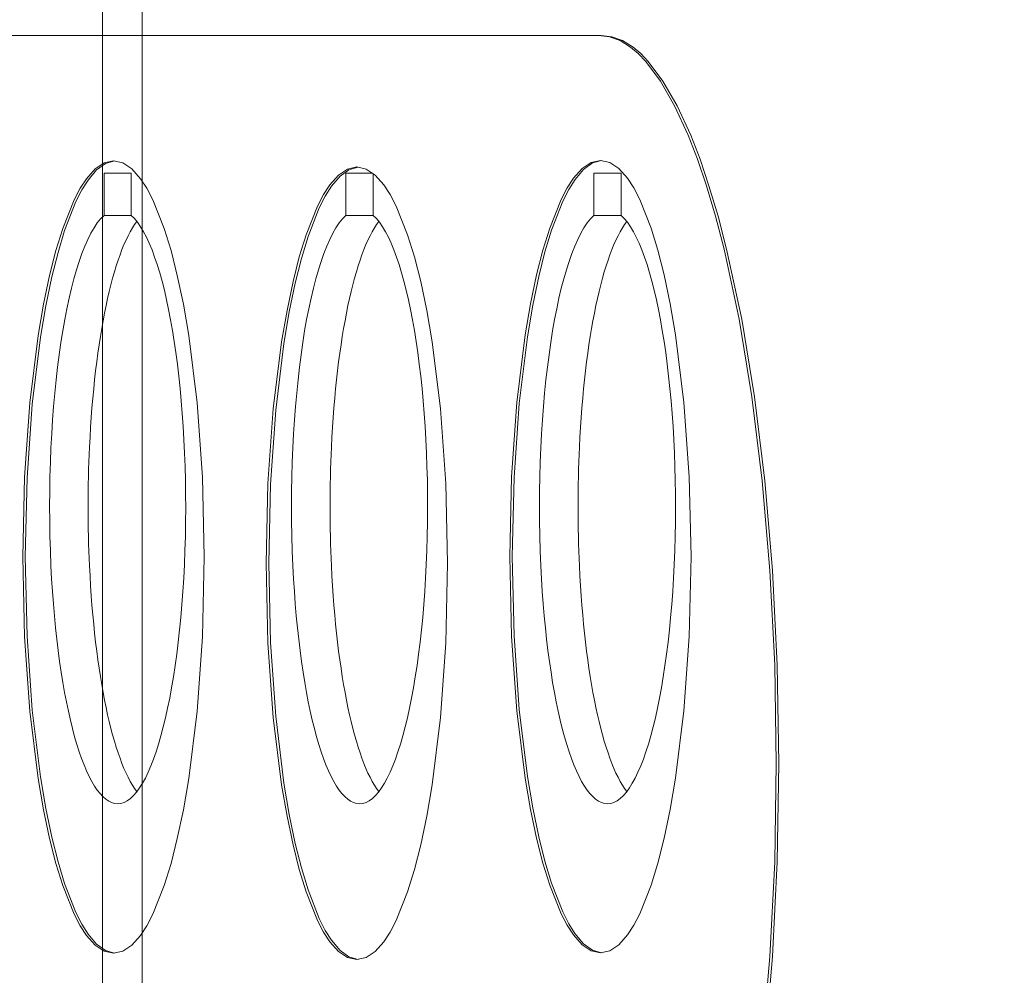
# Model space of a CAD drawing. Header units: centimetres. Extents: x -1436 to 1974, y -887 to 4352.
# Tile 74 of 105: x 607.82 to 611.55, y 2501.03 to 2504.65. Entities that reach past the tile are written whole.
import ezdxf

# ---------------------------------------------------------------- set-up
doc = ezdxf.new("R2010")
doc.units = ezdxf.units.CM
doc.header["$MEASUREMENT"] = 0
doc.layers.add('00 - nowa technologia myjni_Nr_pióra__246', color=7, linetype='Continuous', lineweight=20, true_color=0x1db3b3)
doc.layers.add('299-A Wymiary Opisy', color=7, linetype='Continuous')
doc.layers.add('299-A Wymiary Opisy_Nr_pióra__11', color=7, linetype='Continuous', lineweight=0)
doc.styles.add('STYL_AUTOMATYCZNY_1', font='arial.ttf')
doc.dimstyles.new('STYL_AUTOMATYCZNY__1', dxfattribs={"dimtxt": 13, "dimasz": 7.6, "dimexe": 0.18, "dimexo": 0.0625, "dimgap": 0, "dimtad": 1, "dimdec": 0, "dimzin": 0, "dimdsep": 46, "dimtxsty": 'STYL_AUTOMATYCZNY_1', "dimblk": 'ARROWHEAD_2', "dimblk1": 'ARROWHEAD_2', "dimblk2": 'ARROWHEAD_2', "dimcen": 0.09, "dimclrd": 7, "dimclre": 7, "dimclrt": 7, "dimadec": 0, "dimazin": 0, "dimtfac": 1, "dimtdec": 4, "dimtmove": 0, "dimatfit": 3, "dimfxl": 0, "dimtolj": 1, "dimtzin": 0, "dimarcsym": 0})

# ---------------------------------------------------------------- blocks, each defined once
blk = doc.blocks.new('*D80')
at = {"layer": '299-A Wymiary Opisy_Nr_pióra__11', "color": 7, "linetype": 'Continuous', "lineweight": 0}
for p, q in [((62.3974, 2870.0807), (62.3786, 2855.0807)), ((621.2065, 2869.3787), (621.1877, 2854.3787)), ((65.281, 2867.5771), (59.495, 2857.5843)), ((618.3041, 2856.8823), (624.0901, 2866.8751)), ((62.388, 2862.5807), (57.498, 2862.5868)), ((621.1971, 2861.8787), (62.388, 2862.5807)), ((626.0871, 2861.8726), (621.1971, 2861.8787))]:
    blk.add_line(p, q, dxfattribs=at)
at = {"layer": '299-A Wymiary Opisy_Nr_pióra__11', "color": 7, "lineweight": 0, "insert": (326.9227, 2864.8484), "char_height": 13, "attachment_point": 7, "rotation": 359.928, "style": 'STYL_AUTOMATYCZNY_1'}
blk.add_mtext('\\A1;{\\pql;\\fArial|b0|i0|c238|p0;\\W1.000000;559}', dxfattribs=at)
blk = doc.blocks.new('ARROWHEAD_2')
at = {"color": 0, "linetype": 'Continuous', "lineweight": 0}
for p, q in [((-0.37813, -0.655), (0.37813, 0.655)), ((0, 0), (-1, 0))]:
    blk.add_line(p, q, dxfattribs=at)

msp = doc.modelspace()

# ---------------------------------------------------------------- linework, layer by layer
at = {"layer": '00 - nowa technologia myjni_Nr_pióra__246', "color": 132, "linetype": 'Continuous', "lineweight": 20, "true_color": 0x1db3b3}
for p, q in [((608.1322, 2542.286), (608.1322, 2467.2695)), ((608.2822, 2542.286), (608.2822, 2467.2695)), ((610.0113, 2504.5863), (607.2941, 2504.5863)), ((610.021, 2504.5863), (610.0113, 2504.5863)), ((608.1381, 2503.9052), (608.1381, 2504.0651)), ((608.1381, 2504.0651), (608.2411, 2504.0651)), ((608.2411, 2504.0651), (608.2411, 2503.9052)), ((609.0542, 2503.9052), (609.0542, 2504.0651)), ((609.0542, 2504.0651), (609.1559, 2504.0651)), ((609.9934, 2503.9052), (609.9934, 2504.0651)), ((609.9934, 2504.0651), (610.0964, 2504.0651)), ((610.0964, 2504.0651), (610.0964, 2503.9052)), ((609.1574, 2504.0639), (609.1574, 2503.9052)), ((608.1381, 2503.9052), (608.2411, 2503.9052)), ((609.0542, 2503.9052), (609.1574, 2503.9052)), ((609.9934, 2503.9052), (610.0964, 2503.9052))]:
    msp.add_line(p, q, dxfattribs=at)
for points in [[(610.684, 2501.8306), (610.6779, 2502.2029), (610.6599, 2502.5609), (610.6309, 2502.9006), (610.5917, 2503.2185), (610.5433, 2503.5118), (610.4863, 2503.777), (610.4538, 2503.9015), (610.4193, 2504.0175), (610.3854, 2504.1176), (610.35, 2504.2091), (610.2989, 2504.3202), (610.2453, 2504.4136), (610.1895, 2504.4875), (610.1608, 2504.5174), (610.1317, 2504.5418), (610.0921, 2504.5665), (610.052, 2504.5815), (610.0113, 2504.5863)], [(610.6938, 2501.8306), (610.6875, 2502.2029), (610.6695, 2502.5609), (610.6407, 2502.9006), (610.6015, 2503.2185), (610.553, 2503.5118), (610.496, 2503.777), (610.4635, 2503.9015), (610.4291, 2504.0175), (610.3952, 2504.1176), (610.3598, 2504.2091), (610.3085, 2504.3202), (610.2549, 2504.4136), (610.1993, 2504.4875), (610.1706, 2504.5174), (610.1414, 2504.5418), (610.1019, 2504.5665), (610.0618, 2504.5815), (610.021, 2504.5863)], [(608.1738, 2504.1115), (608.1387, 2504.1039), (608.1045, 2504.081), (608.0716, 2504.044), (608.0478, 2504.0077), (608.0249, 2503.9638), (607.9817, 2503.8554), (607.9559, 2503.7715), (607.9321, 2503.6775), (607.9092, 2503.5689), (607.8889, 2503.4502), (607.8572, 2503.1954), (607.8372, 2502.914), (607.8302, 2502.6119)], [(608.1784, 2504.1115), (608.1437, 2504.1017), (608.11, 2504.0773), (608.0775, 2504.0389), (608.054, 2504.0016), (608.0314, 2503.9571), (607.9889, 2503.8478), (607.9638, 2503.7648), (607.9406, 2503.6723), (607.9179, 2503.5628), (607.8976, 2503.4438), (607.8665, 2503.1905), (607.8468, 2502.9109), (607.8399, 2502.6119)], [(608.5174, 2502.6119), (608.5104, 2502.914), (608.4904, 2503.1954), (608.4587, 2503.4502), (608.4384, 2503.5689), (608.4155, 2503.6775), (608.3917, 2503.7715), (608.3659, 2503.8554), (608.3227, 2503.9638), (608.2998, 2504.0077), (608.2759, 2504.044), (608.2431, 2504.081), (608.2089, 2504.1039), (608.1738, 2504.1115)], [(610.018, 2504.1133), (609.9827, 2504.1057), (609.9487, 2504.0828), (609.9157, 2504.0462), (609.8919, 2504.0093), (609.8689, 2503.9656), (609.8259, 2503.857), (609.8001, 2503.7734), (609.7763, 2503.6794), (609.7534, 2503.5704), (609.7329, 2503.4523), (609.7014, 2503.1972), (609.6814, 2502.9158), (609.6744, 2502.6134)], [(610.0224, 2504.1133), (609.9878, 2504.1036), (609.9542, 2504.0791), (609.9217, 2504.0407), (609.8982, 2504.0035), (609.8756, 2503.9589), (609.833, 2503.8497), (609.808, 2503.7666), (609.7848, 2503.6742), (609.7619, 2503.5646), (609.7418, 2503.4456), (609.7107, 2503.1923), (609.691, 2502.9131), (609.6841, 2502.6134)], [(610.3615, 2502.6134), (610.3544, 2502.9158), (610.3344, 2503.1972), (610.3027, 2503.4523), (610.2824, 2503.5704), (610.2595, 2503.6794), (610.2357, 2503.7734), (610.2099, 2503.857), (610.1669, 2503.9656), (610.1439, 2504.0093), (610.1201, 2504.0462), (610.0871, 2504.0828), (610.0531, 2504.1057), (610.018, 2504.1133)], [(609.0956, 2504.0883), (609.0605, 2504.0804), (609.0263, 2504.0578), (608.9934, 2504.0205), (608.9695, 2503.9839), (608.9467, 2503.94), (608.9035, 2503.832), (608.8777, 2503.748), (608.8539, 2503.6543), (608.831, 2503.5451), (608.8107, 2503.4267), (608.779, 2503.1722), (608.759, 2502.8902), (608.752, 2502.5881)], [(609.1002, 2504.088), (609.0655, 2504.0779), (609.0318, 2504.0535), (608.9993, 2504.0154), (608.9758, 2503.9781), (608.9532, 2503.9336), (608.9108, 2503.8246), (608.8856, 2503.7416), (608.8624, 2503.6488), (608.8397, 2503.5396), (608.8194, 2503.4203), (608.7883, 2503.1673), (608.7686, 2502.8877), (608.7617, 2502.5881)], [(609.4391, 2502.5881), (609.4322, 2502.8902), (609.4122, 2503.1722), (609.3805, 2503.4267), (609.3602, 2503.5451), (609.3373, 2503.6543), (609.3133, 2503.748), (609.2877, 2503.832), (609.2445, 2503.94), (609.2215, 2503.9839), (609.1977, 2504.0205), (609.1649, 2504.0578), (609.1307, 2504.0804), (609.0956, 2504.0883)], [(607.8302, 2502.6119), (607.8372, 2502.3091), (607.8572, 2502.0278), (607.8889, 2501.7729), (607.9092, 2501.6545), (607.9321, 2501.5456), (607.9559, 2501.4516), (607.9817, 2501.3677), (608.0249, 2501.2593), (608.0478, 2501.2154), (608.0716, 2501.1791), (608.1045, 2501.1421), (608.1387, 2501.1192), (608.1738, 2501.1116)], [(607.8399, 2502.6119), (607.8468, 2502.3122), (607.8665, 2502.0326), (607.8976, 2501.7796), (607.9179, 2501.6603), (607.9406, 2501.5511), (607.9638, 2501.4583), (607.9889, 2501.3753), (608.0314, 2501.2663), (608.054, 2501.2218), (608.0775, 2501.1842), (608.11, 2501.1461), (608.1436, 2501.1217), (608.1782, 2501.1116)], [(608.1738, 2501.1116), (608.2089, 2501.1192), (608.2431, 2501.1421), (608.2759, 2501.1791), (608.2998, 2501.2154), (608.3227, 2501.2593), (608.3659, 2501.3677), (608.3917, 2501.4516), (608.4155, 2501.5456), (608.4384, 2501.6545), (608.4587, 2501.7729), (608.4904, 2502.0278), (608.5104, 2502.3091), (608.5174, 2502.6119)], [(609.6744, 2502.6134), (609.6814, 2502.311), (609.7014, 2502.0296), (609.7329, 2501.7748), (609.7534, 2501.6564), (609.7763, 2501.5474), (609.8001, 2501.4534), (609.8259, 2501.3698), (609.8689, 2501.2612), (609.8919, 2501.2175), (609.9157, 2501.1809), (609.9487, 2501.144), (609.9827, 2501.1214), (610.018, 2501.1134)], [(609.6841, 2502.6134), (609.691, 2502.314), (609.7105, 2502.0345), (609.7418, 2501.7815), (609.7619, 2501.6625), (609.7847, 2501.5529), (609.808, 2501.4601), (609.833, 2501.3771), (609.8755, 2501.2682), (609.8982, 2501.2236), (609.9215, 2501.1861), (609.954, 2501.1479), (609.9878, 2501.1232), (610.0224, 2501.1134)], [(610.018, 2501.1134), (610.0531, 2501.1214), (610.0871, 2501.144), (610.1201, 2501.1809), (610.1439, 2501.2175), (610.1669, 2501.2612), (610.2099, 2501.3698), (610.2357, 2501.4534), (610.2595, 2501.5474), (610.2824, 2501.6564), (610.3027, 2501.7748), (610.3344, 2502.0296), (610.3544, 2502.311), (610.3615, 2502.6134)], [(608.752, 2502.5881), (608.759, 2502.2859), (608.779, 2502.0043), (608.8107, 2501.7494), (608.831, 2501.631), (608.8539, 2501.5221), (608.8777, 2501.4284), (608.9035, 2501.3442), (608.9467, 2501.2361), (608.9695, 2501.1922), (608.9934, 2501.1556), (609.0263, 2501.1186), (609.0605, 2501.0957), (609.0956, 2501.0884)], [(608.7617, 2502.5881), (608.7686, 2502.2887), (608.7883, 2502.0094), (608.8194, 2501.7561), (608.8397, 2501.6371), (608.8624, 2501.5276), (608.8856, 2501.4351), (608.9106, 2501.3521), (608.9532, 2501.2428), (608.9758, 2501.1983), (608.9993, 2501.1611), (609.0318, 2501.1226), (609.0654, 2501.0982), (609.1, 2501.0884)], [(609.0956, 2501.0884), (609.1307, 2501.0957), (609.1649, 2501.1186), (609.1977, 2501.1556), (609.2215, 2501.1922), (609.2445, 2501.2361), (609.2877, 2501.3442), (609.3133, 2501.4284), (609.3373, 2501.5221), (609.3602, 2501.631), (609.3805, 2501.7494), (609.4122, 2502.0043), (609.4322, 2502.2859), (609.4391, 2502.5881)], [(610.0113, 2499.0743), (610.052, 2499.0794), (610.0921, 2499.0944), (610.1317, 2499.1191), (610.1608, 2499.1435), (610.1895, 2499.1731), (610.2453, 2499.2476), (610.2989, 2499.341), (610.35, 2499.4521), (610.3854, 2499.5433), (610.4193, 2499.6431), (610.4538, 2499.7591), (610.4863, 2499.8839), (610.5433, 2500.1491), (610.5917, 2500.4421), (610.6309, 2500.7604), (610.6599, 2501.1), (610.6779, 2501.4577), (610.684, 2501.8306)], [(610.021, 2499.0743), (610.0618, 2499.0794), (610.1019, 2499.0944), (610.1414, 2499.1191), (610.1706, 2499.1435), (610.1993, 2499.1731), (610.2549, 2499.2476), (610.3087, 2499.341), (610.3598, 2499.4521), (610.3952, 2499.5433), (610.4291, 2499.6431), (610.4635, 2499.7591), (610.496, 2499.8839), (610.553, 2500.1491), (610.6015, 2500.4421), (610.6407, 2500.7604), (610.6695, 2501.1), (610.6875, 2501.4577), (610.6938, 2501.8306)]]:
    msp.add_lwpolyline(points, dxfattribs=at)
for centre, major_axis, start_param, end_param in [((608.1897, 2502.8029), (0, -1.125), 3.342951, 4.913747), ((608.3355, 2502.8029), (0, -1.125), 3.428745, 4.511031), ((608.1897, 2502.8029), (0, -1.125), 6.283138, 9.22342), ((609.1058, 2502.8029), (0, -1.125), 3.342951, 4.913747), ((609.2518, 2502.8029), (0, -1.125), 3.428745, 4.511031), ((609.1058, 2502.8029), (0, -1.125), 6.283138, 9.22342), ((610.0448, 2502.8029), (0, -1.125), 3.342951, 4.913747), ((610.1909, 2502.8029), (0, -1.125), 3.428745, 4.511031), ((610.0448, 2502.8029), (0, -1.125), 6.283141, 9.22342), ((608.3355, 2502.8029), (0, 1.125), 1.369438, 1.772154), ((609.2518, 2502.8029), (0, 1.125), 1.369438, 1.772154), ((610.1909, 2502.8029), (0, 1.125), 1.369438, 1.772154), ((608.1897, 2502.8029), (0, -1.125), 4.913744, 6.283141), ((608.3355, 2502.8029), (0, -1.125), 4.913747, 5.996108), ((609.1058, 2502.8029), (0, -1.125), 4.913744, 6.283141), ((609.2518, 2502.8029), (0, -1.125), 4.913747, 5.996108), ((610.0448, 2502.8029), (0, -1.125), 4.913747, 6.283141), ((610.1909, 2502.8029), (0, -1.125), 4.913747, 5.996104)]:
    msp.add_ellipse(centre, major_axis=major_axis, ratio=0.229047, start_param=start_param, end_param=end_param, dxfattribs=at)

# ---------------------------------------------------------------- dimensions: what is measured, and where the dimension line sits
at = {"layer": '299-A Wymiary Opisy', "color": 7, "linetype": 'Continuous', "lineweight": 0}
dim = msp.add_linear_dim(base=(62.388, 2862.5807), p1=(621.379, 3006.6507), p2=(60.718, 1533.2508), angle=179.928, dimstyle='STYL_AUTOMATYCZNY__1', dxfattribs=at)
dim.commit()
dim.dimension.update_dxf_attribs({"geometry": '*D80', "text_midpoint": (341.771, 2871.3297), "dimtype": 160, "text_rotation": 359.928})

doc.saveas('drawing.dxf')
